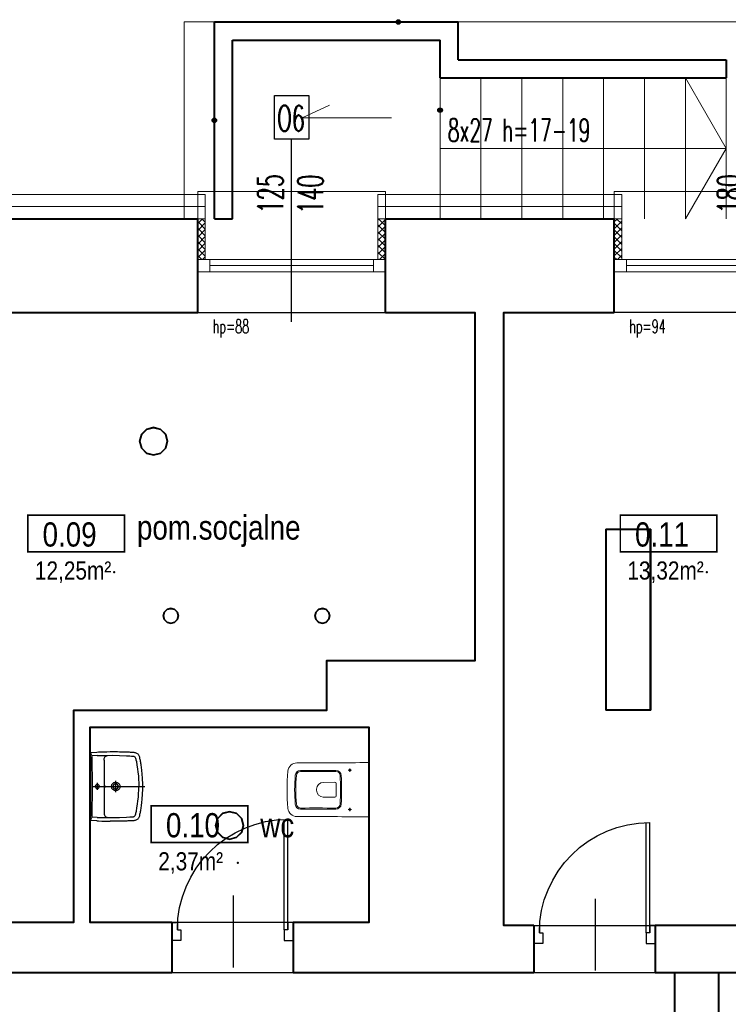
# Model space of a CAD drawing. Header units: millimetres. Extents: x -2616 to 3840, y -7331 to 10340.
# Tile 11 of 22: x 996 to 1464, y 4962 to 5613. Entities that reach past the tile are written whole.
import ezdxf

# ---------------------------------------------------------------- set-up
doc = ezdxf.new("R2010")
doc.units = ezdxf.units.MM
for name, color, linetype, lineweight in [('#Warnice UG$0$0A_KONSTR', 8, 'Continuous', 40), ('#Warnice UG$0$0A_OCIEPLENIE', 8, 'Continuous', 0), ('#Warnice UG$0$0A_OPISY POM', 8, 'Continuous', 9), ('#Warnice UG$0$0A_POMOCNICZE', 8, 'Continuous', 9), ('#Warnice UG$0$0A_STOLARKA', 8, 'Continuous', 9), ('#Warnice UG$0$A_PROJ_SANITARNE', 8, 'Continuous', 13)]:
    doc.layers.add(name, color=color, linetype=linetype, lineweight=lineweight)
for name, color, linetype in [('#Warnice UG$0$0A_OPISY OKIEN', 8, 'Continuous'), ('#Warnice UG$0$_a_drzwi', 8, 'Continuous'), ('#Warnice UG$0$A---MEBLE', 8, 'Continuous'), ('#Warnice UG$0$Opisy', 8, 'Continuous'), ('DLX_BLD1_LUM', 5, 'Continuous'), ('PODKŁAD', 8, 'Continuous')]:
    doc.layers.add(name, color=color, linetype=linetype)
doc.styles.add('#Warnice UG$0$1', font='simplex.shx', dxfattribs={"width": 0.6})
doc.styles.add('#Warnice UG$0$m1_romans', font='romans.shx', dxfattribs={"width": 0.8})
pattern_1 = [(45, (-100, -60), (-2.24506403, 2.24506403), []), (135, (-100, -60), (-2.24506403, -2.24506403), [])]

# ---------------------------------------------------------------- blocks, each defined once
blk = doc.blocks.new('#Warnice UG$0$A$C5E5C4D1E')
at = {"layer": '#Warnice UG$0$A_PROJ_SANITARNE'}
for p, q in [((-125, 119), (-125, 141)), ((-114, 130), (-136, 130)), ((-345, -3.7), (-345, 3.7)), ((-225.4, 50), (-300.8, 48.7)), ((-225.4, -50), (-300.8, -48.7)), ((-114, -130), (-136, -130)), ((-125, -119), (-125, -141))]:
    blk.add_line(p, q, dxfattribs=at)
blk.add_lwpolyline([(0, 180, -0.005206), (-474.7, 177.5, 0.3911), (-534.8, 122.5, 0.042325), (-534.8, -122.5, 0.3911), (-474.7, -177.5, -0.005206), (0, -180)], format="xyb", close=True, dxfattribs=at)
for centre in [(-125, 130), (-125, -130)]:
    blk.add_circle(centre, 6, dxfattribs=at)
for centre, radius, start, end in [((623.5, 0), 1113.5, 175.08482, 184.91518), ((-451, 92.7), 35, 89.73369, 175.64009), ((623.6, 0), 1106.6, 175.08171, 184.91829), ((-451, 92.7), 28, 89.73369, 175.64009), ((-344.7, 22964.3), 22843.8, 269.73369, 270.31819), ((-344.7, 22964.3), 22836.8, 269.73369, 270.31819), ((-217.7, 92.9), 35, 2.92507, 90.31819), ((-217.7, 92.9), 28, 2.92507, 90.31819), ((-1823.7, 0), 1636.7, 356.69771, 3.30229), ((-1823.6, 0), 1643.6, 356.69913, 3.30087), ((-300, 3.7), 45, 91, 180), ((-225.4, 40), 10, 1.11918, 90), ((-2272.9, 0), 2057.9, 358.88082, 1.11918), ((-300, -3.7), 45, 180, 269), ((-225.4, -40), 10, 270, 358.88082), ((-451, -92.7), 35, 184.35991, 270.26631), ((-451, -92.7), 28, 184.35991, 270.26631), ((-344.7, -22964.3), 22843.8, 89.68181, 90.26631), ((-344.7, -22964.3), 22836.8, 89.68181, 90.26631), ((-217.7, -92.9), 35, 269.68181, 357.07493), ((-217.7, -92.9), 28, 269.68181, 357.07493)]:
    blk.add_arc(centre, radius, start, end, dxfattribs=at)
blk = doc.blocks.new('#Warnice UG$0$G$CA5CA7502')
at = {"layer": '#Warnice UG$0$A---MEBLE'}
for points in [[(-29.48, 0.07), (-29.74, -5.65)], [(29.35, 0), (-29.35, 0)], [(29.57, -5.65), (29.31, 0.07)], [(-29.8, -7.27), (-29.9, -10.05), (-29.95, -11.94), (-30.03, -14.25)], [(-29.74, -5.65), (-29.8, -7.27)], [(-26.44, -1.48), (-28.83, -0.62)], [(-27.73, -0.35), (27.53, -0.35)], [(-26.7, -6.04), (-26.83, -9.4), (-26.89, -12.75), (-26.86, -13.43), (-26.94, -19.38), (-26.81, -25.31), (-26.52, -31.23), (-26.34, -34.19), (-26.26, -35.69), (-26.13, -37.15)], [(-26.7, -6.04), (-26.52, -1.69)], [(-25.94, -1.48), (-0.1, -1.56)], [(2.92, -6.2), (-3.09, -6.2)], [(-0.1, -1.56), (25.77, -1.48)], [(-0.1, -1.56), (-0.1, -47.01)], [(26.51, -6.04), (26.64, -9.4), (26.72, -12.75), (26.69, -13.43), (26.77, -19.38), (26.64, -25.31), (26.35, -31.23), (26.17, -34.19), (26.09, -35.69), (25.96, -37.15)], [(28.66, -0.62), (26.25, -1.48)], [(26.51, -6.04), (26.35, -1.69)], [(29.57, -5.65), (29.63, -7.27)], [(29.63, -7.27), (29.73, -10.05), (29.78, -11.94), (29.84, -13.77), (29.86, -15.03), (29.89, -17.1)], [(-30.03, -14.25), (-30.08, -17.1), (-30.08, -19.51), (-30.11, -21.61), (-30.08, -23.45), (-30.06, -25.1), (-30.03, -26.59), (-30.01, -27.95), (-29.95, -29.21), (-29.93, -30.37), (-29.87, -31.44), (-29.85, -32.46), (-29.8, -33.41), (-29.74, -34.3), (-29.69, -35.14), (-29.64, -35.95), (-29.59, -36.71), (-29.53, -37.44), (-29.46, -38.13), (-29.3, -38.78), (-29.11, -39.38), (-28.88, -39.96), (-28.56, -40.46), (-28.17, -40.88), (-27.78, -41.3), (-27.31, -41.64), (-26.78, -41.93), (-26.2, -42.16), (-25.58, -42.32), (-24.92, -42.45), (-24.21, -42.58), (-23.48, -42.74), (-22.72, -42.9), (-21.91, -43.03), (-21.07, -43.18), (-20.15, -43.34), (-19.21, -43.5), (-18.16, -43.66), (-17.06, -43.81), (-15.88, -43.97), (-14.59, -44.13), (-13.18, -44.28), (-11.63, -44.44), (-9.9, -44.57), (-7.96, -44.7), (-5.73, -44.84), (-3.16, -44.91), (-0.1, -44.94), (2.97, -44.91), (5.56, -44.84), (7.79, -44.7), (9.73, -44.57), (11.46, -44.44), (13.01, -44.28), (14.42, -44.13), (15.71, -43.97), (16.89, -43.81), (17.99, -43.66), (19.01, -43.5), (19.98, -43.34), (20.9, -43.18), (21.74, -43.03), (22.55, -42.9), (23.31, -42.74), (24.04, -42.58), (24.75, -42.45), (25.41, -42.32), (26.04, -42.16), (26.61, -41.93), (27.14, -41.64), (27.61, -41.3), (28, -40.88), (28.37, -40.46), (28.71, -39.96), (28.95, -39.38), (29.13, -38.78), (29.26, -38.13), (29.37, -37.44), (29.42, -36.71), (29.47, -35.95), (29.52, -35.14), (29.58, -34.3), (29.63, -33.41), (29.65, -32.46), (29.71, -31.44), (29.76, -30.37), (29.78, -29.21), (29.84, -27.95), (29.86, -26.59), (29.89, -25.1), (29.92, -23.45), (29.92, -19.51), (29.89, -17.1)], [(-22.8, -11.91), (-23.43, -11.96), (-24.06, -12.07), (-24.68, -12.25), (-25.26, -12.54), (-25.76, -12.93), (-26.18, -13.41), (-26.44, -13.98), (-26.52, -14.61)], [(-22.8, -11.91), (-11.45, -11.91), (-0.1, -11.97), (11.28, -11.91), (22.63, -11.91)], [(22.63, -11.91), (23.26, -11.96), (23.89, -12.07), (24.52, -12.25), (25.07, -12.54), (25.59, -12.93), (25.98, -13.41), (26.27, -13.98), (26.35, -14.61)], [(4.91, -21.95), (-5.08, -21.95)], [(-3.11, -19.93), (-3.4, -20.43), (-3.61, -21.01), (-3.71, -21.59), (-3.71, -22.16), (-3.64, -22.76), (-3.45, -23.32), (-3.19, -23.87)], [(-3.19, -23.87), (-3.01, -24.1)], [(-0.1, -18.31), (-0.67, -18.36), (-1.25, -18.49), (-1.8, -18.73), (-2.3, -19.07), (-2.74, -19.46), (-3.11, -19.93)], [(-3.01, -24.1), (-2.64, -24.55), (-2.22, -24.91), (-1.72, -25.2), (-1.2, -25.41), (-0.65, -25.54), (-0.1, -25.6)], [(2.94, -19.93), (2.58, -19.46), (2.13, -19.07), (1.63, -18.73), (1.08, -18.49), (0.51, -18.36), (-0.1, -18.31)], [(-0.1, -25.6), (0.48, -25.54), (1.03, -25.41), (1.55, -25.2), (2.05, -24.91), (2.47, -24.55), (2.84, -24.1)], [(2.84, -24.1), (3.02, -23.87)], [(3.02, -23.87), (3.28, -23.31), (3.47, -22.76), (3.55, -22.16), (3.55, -21.59), (3.44, -21.01), (3.23, -20.43), (2.94, -19.93)], [(-26.13, -37.16), (-26.05, -37.47), (-25.92, -37.76), (-25.52, -38.28), (-25, -38.7), (-24.45, -38.99)], [(-24.45, -38.99), (-23.71, -39.25), (-22.95, -39.41), (-21.46, -39.72), (-18.45, -40.27), (-15.41, -40.75), (-12.34, -41.14), (-9.3, -41.45), (-6.23, -41.69), (-3.16, -41.82), (-0.1, -41.87)], [(24.25, -38.99), (23.55, -39.25), (22.79, -39.41), (21.29, -39.72), (18.25, -40.27), (15.21, -40.75), (12.17, -41.14), (9.13, -41.45), (6.06, -41.69), (3, -41.82), (-0.1, -41.87)], [(25.96, -37.16), (25.85, -37.47), (25.72, -37.76), (25.33, -38.28), (24.83, -38.7), (24.25, -38.99)]]:
    blk.add_lwpolyline(points, dxfattribs=at)
blk.add_lwpolyline([(-1.2, -12.33), (-1.09, -12.28), (-0.86, -12.25), (-0.52, -12.23), (-0.1, -12.2), (0.32, -12.23), (0.66, -12.25), (0.9, -12.28), (1, -12.33), (0.9, -12.41), (0.66, -12.44), (0.32, -12.46), (-0.1, -12.49), (-0.52, -12.46), (-0.86, -12.44), (-1.09, -12.41)], close=True, dxfattribs=at)
for centre, radius in [((-0.08, -6.19), 1.8), ((-0.08, -21.94), 2.29)]:
    blk.add_circle(centre, radius, dxfattribs=at)
blk = doc.blocks.new('#Warnice UG$0$A$C372b6b25')
at = {"layer": '#Warnice UG$0$_a_drzwi'}
for p, q in [((3.33, -4.44), (3.33, 63.89)), ((5.56, -4.44), (5.56, 63.85)), ((37.04, 16.67), (37.04, -27.78)), ((0, 0), (3.33, 0)), ((3.33, 0), (3.33, -4.44)), ((3.33, -4.44), (5.56, -4.44)), ((5.56, -4.44), (5.56, -11.11)), ((69.44, -4.44), (69.44, -11.11)), ((71.67, -4.44), (69.44, -4.44)), ((71.67, 0), (71.67, -4.44)), ((75, 0), (71.67, 0)), ((5.56, -11.11), (0, -11.11)), ((69.44, -11.11), (75, -11.11))]:
    blk.add_line(p, q, dxfattribs=at)
for points in [[(0, 0), (0, -11.11)], [(75, 0), (75, -11.11)]]:
    blk.add_lwpolyline(points, dxfattribs=at)
blk.add_arc((3.33, -4.44), 68.33, 0, 90, dxfattribs=at)
blk = doc.blocks.new('#Warnice UG')
at = {"layer": '#Warnice UG$0$0A_OCIEPLENIE', "transparency": 33554687}
h = blk.add_hatch(dxfattribs=at)
h.set_pattern_fill('ANSI37', color=256)
h.set_pattern_definition(pattern_1)
h.paths.add_polyline_path([(12683.56, 11734.95), (12678.56, 11734.95), (12678.56, 11707.95), (12683.56, 11707.95)])
h.paths.add_polyline_path([(12797.56, 11707.95), (12802.56, 11707.95), (12802.56, 11734.95), (12797.56, 11734.95)])
h = blk.add_hatch(dxfattribs=at)
h.set_pattern_fill('ANSI37', color=256)
h.set_pattern_definition(pattern_1)
h.paths.add_polyline_path([(13134.56, 11734.95), (13129.56, 11734.95), (13129.56, 11707.95), (13134.56, 11707.95)])
h.paths.add_polyline_path([(12958.56, 11734.95), (12953.56, 11734.95), (12953.56, 11707.95), (12958.56, 11707.95)])
at = {"layer": '#Warnice UG$0$0A_OPISY OKIEN', "transparency": 33554687}
h = blk.add_hatch(color=256, dxfattribs=at)
h.dxf.hatch_style = 1
h.paths.add_polyline_path([(12809.49, 11864.95, -1), (12812.48, 11864.95, -1)])
h = blk.add_hatch(color=256, dxfattribs=at)
h.dxf.hatch_style = 1
h.paths.add_polyline_path([(12840.06, 11806.65, 1), (12837.07, 11806.65, 1)])
h = blk.add_hatch(color=256, dxfattribs=at)
h.dxf.hatch_style = 1
h.paths.add_polyline_path([(12691.06, 11799.95, 1), (12688.07, 11799.95, 1)])
at = {"layer": '#Warnice UG$0$0A_KONSTR'}
for points in [[(12689.56, 11734.95), (12689.56, 11864.95)], [(12689.56, 11864.95), (12850.56, 11864.95)], [(12850.56, 11839.95), (12850.56, 11864.95)], [(12701.56, 11734.95), (12701.56, 11852.95)], [(12701.56, 11852.95), (12838.56, 11852.95)], [(12838.56, 11827.95), (12838.56, 11852.95)], [(12850.56, 11839.95), (13027.56, 11839.95)], [(13027.56, 11839.95), (13027.56, 11827.95)], [(12838.56, 11827.95), (13027.56, 11827.95)], [(12397.56, 11479.95), (12397.56, 11734.95), (12678.56, 11734.95)], [(12678.56, 11672.95), (12678.56, 11734.95)], [(12689.56, 11734.95), (12701.56, 11734.95)], [(12802.56, 11672.95), (12802.56, 11734.95)], [(12802.56, 11734.95), (12953.56, 11734.95)], [(12953.56, 11672.95), (12953.56, 11734.95)], [(12953.56, 11672.95), (12953.56, 11734.95)], [(12457.56, 11672.95), (12678.56, 11672.95)], [(12802.56, 11672.95), (12861.56, 11672.95), (12861.56, 11442.95), (12763.56, 11442.95), (12763.56, 11409.95), (12596.56, 11409.95), (12596.56, 11269.95), (12537.56, 11269.95)], [(12900.56, 11267.95), (12880.56, 11267.95), (12880.56, 11672.95), (12953.56, 11672.95)], [(13134.56, 11672.95), (13209.56, 11672.95), (13209.56, 11267.95), (12980.56, 11267.95)], [(12661.56, 11269.95), (12607.56, 11269.95), (12607.56, 11398.95), (12791.56, 11398.95), (12791.56, 11269.95), (12741.56, 11269.95)], [(12661.56, 11269.95), (12661.56, 11236.95)], [(12741.56, 11269.95), (12741.56, 11236.95)], [(12900.56, 11267.95), (12900.56, 11236.95)], [(12980.56, 11267.95), (12980.56, 11236.95)], [(12537.56, 11236.95), (12661.56, 11236.95)], [(12741.56, 11236.95), (12900.56, 11236.95)], [(12980.56, 11236.95), (13233.56, 11236.95)]]:
    blk.add_lwpolyline(points, dxfattribs=at)
at = {"layer": '#Warnice UG$0$0A_KONSTR', "ltscale": 50}
for points in [[(12993.56, 11081.95), (12993.56, 11236.95)], [(13022.56, 11081.95), (13022.56, 11236.95)]]:
    blk.add_lwpolyline(points, dxfattribs=at)
at = {"layer": '#Warnice UG$0$0A_KONSTR'}
for p in [(12623.49, 11501.42), (13014.66, 11501.42), (12704.94, 11309.32)]:
    blk.add_point(p, dxfattribs=at)
at = {"layer": '#Warnice UG$0$0A_OCIEPLENIE'}
for points in [[(12397.56, 11479.95), (12397.56, 11474.95), (12381.56, 11474.95), (12381.56, 11750.95), (12683.56, 11750.95), (12683.56, 11734.95), (12678.56, 11734.95)], [(12802.56, 11734.95), (12797.56, 11734.95), (12797.56, 11750.95), (12958.56, 11750.95), (12958.56, 11734.95), (12953.56, 11734.95)], [(12683.56, 11734.95), (12683.56, 11707.95)], [(12797.56, 11734.95), (12797.56, 11707.95)], [(12958.56, 11734.95), (12958.56, 11707.95)]]:
    blk.add_lwpolyline(points, dxfattribs=at)
at = {"layer": '#Warnice UG$0$0A_OCIEPLENIE', "ltscale": 0.75}
for points in [[(12389.56, 11474.95), (12389.56, 11742.95), (12683.56, 11742.95)], [(12797.56, 11742.95), (12958.56, 11742.95)]]:
    blk.add_lwpolyline(points, dxfattribs=at)
at = {"layer": '#Warnice UG$0$0A_OPISY OKIEN'}
for centre in [(12810.99, 11864.95), (12838.56, 11806.65), (12689.56, 11799.95)]:
    blk.add_circle(centre, 1.5, dxfattribs=at)
at = {"layer": '#Warnice UG$0$0A_OPISY POM', "const_width": 1}
for points in [[(12566.4, 11539.16), (12630.15, 11539.16), (12630.15, 11514.93), (12566.4, 11514.93)], [(12957.57, 11539.16), (13021.32, 11539.16), (13021.32, 11514.93), (12957.57, 11514.93)], [(12647.85, 11347.06), (12711.6, 11347.06), (12711.6, 11322.83), (12647.85, 11322.83)]]:
    blk.add_lwpolyline(points, close=True, dxfattribs=at)
at = {"layer": '#Warnice UG$0$0A_POMOCNICZE'}
for points in [[(12669.56, 11734.95), (12669.56, 11864.95), (13182.56, 11864.95), (13182.56, 11734.95)], [(12806.43, 11801.54), (12747.56, 11801.54), (12765.54, 11810.03)]]:
    blk.add_lwpolyline(points, dxfattribs=at)
at = {"layer": '#Warnice UG$0$0A_POMOCNICZE', "ltscale": 3}
for points in [[(12838.56, 11827.95), (12838.56, 11734.95)], [(12838.56, 11781.45), (13027.56, 11781.45), (13000.56, 11827.95)], [(12865.56, 11827.95), (12865.56, 11734.95)], [(12892.56, 11827.95), (12892.56, 11734.95)], [(12919.56, 11827.95), (12919.56, 11734.95)], [(12946.56, 11827.95), (12946.56, 11734.95)], [(12973.56, 11827.95), (12973.56, 11734.95)], [(13000.56, 11827.95), (13000.56, 11734.95)], [(13027.56, 11827.95), (13027.56, 11734.95)], [(13027.56, 11781.45), (13000.56, 11734.95)]]:
    blk.add_lwpolyline(points, dxfattribs=at)
at = {"layer": '#Warnice UG$0$0A_STOLARKA'}
for p, q in [((12678.56, 11707.95), (12802.56, 11707.95)), ((12686.56, 11703.95), (12794.56, 11703.95)), ((12953.56, 11707.95), (13134.56, 11707.95)), ((12961.56, 11703.95), (13126.56, 11703.95)), ((12678.56, 11699.95), (12802.56, 11699.95)), ((12953.56, 11699.95), (13134.56, 11699.95))]:
    blk.add_line(p, q, dxfattribs=at)
for points in [[(12802.56, 11752.95), (12678.56, 11752.95), (12678.56, 11672.95), (12802.56, 11672.95)], [(13134.56, 11752.95), (12953.56, 11752.95), (12953.56, 11672.95), (13134.56, 11672.95)], [(12686.56, 11699.95), (12686.56, 11707.95), (12678.56, 11707.95), (12678.56, 11699.95)], [(12802.56, 11699.95), (12802.56, 11707.95), (12794.56, 11707.95), (12794.56, 11699.95)], [(12961.56, 11699.95), (12961.56, 11707.95), (12953.56, 11707.95), (12953.56, 11699.95)]]:
    blk.add_lwpolyline(points, close=True, dxfattribs=at)
at = {"layer": '#Warnice UG$0$Opisy'}
blk.add_line((12740.56, 11666.82), (12740.56, 11787.57), dxfattribs=at)
blk.add_lwpolyline([(12729.27, 11787.57), (12729.27, 11816.47), (12751.85, 11816.47), (12751.85, 11787.57)], close=True, dxfattribs=at)
at = {"layer": 'Defpoints'}
for points in [[(12457.56, 11672.95), (12861.56, 11672.95), (12861.56, 11442.95), (12763.56, 11442.95), (12763.56, 11409.95), (12596.56, 11409.95), (12596.56, 11269.95), (12457.56, 11269.95)], [(12880.56, 11267.95), (13209.56, 11267.95), (13209.56, 11672.95), (12880.56, 11672.95)], [(12607.56, 11398.95), (12791.56, 11398.95), (12791.56, 11269.95), (12607.56, 11269.95)], [(12457.56, 11236.95), (14314.56, 11236.95), (14314.56, 11081.95), (12457.56, 11081.95)]]:
    blk.add_lwpolyline(points, close=True, dxfattribs=at)
at = {"layer": '#Warnice UG$0$_a_drzwi', "xscale": -1.066666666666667, "yscale": 1.066666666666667, "zscale": 1.066666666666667, "rotation": 359.9999996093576}
for p in [(12741.56, 11269.95), (12980.56, 11267.95)]:
    blk.add_blockref('#Warnice UG$0$A$C372b6b25', p, dxfattribs=at)
at = {"layer": '#Warnice UG$0$A---MEBLE'}
for name, p, xscale, yscale, zscale, rotation in [('#Warnice UG$0$G$CA5CA7502', (12607.56, 11359.8), -0.7670382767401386, 0.7670382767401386, 0.7670382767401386, 89.999999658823), ('#Warnice UG$0$A$C5E5C4D1E', (12791.56, 11357.7), -0.1, 0.1, 0.1, 180)]:
    blk.add_blockref(name, p, dxfattribs=dict(at, xscale=xscale, yscale=yscale, zscale=zscale, rotation=rotation))
at = {"layer": '#Warnice UG$0$0A_OPISY POM', "attachment_point": 9, "line_spacing_factor": 0.8, "style": '#Warnice UG$0$m1_romans'}
for s, insert, char_height, width in [('{\\fArial Narrow|b0|i0|c238|p34;\\W1;0.09}', (12611.8, 11518.13), 16, 375.2999), ('\\pxql;{\\fArial Narrow|b0|i0|c238|p34;\\W1;pom.socjalne}', (13013.73, 11518.13), 16, 375.2999), ('{\\fArial Narrow|b0|i0|c238|p34;\\W1;0.11}', (13002.97, 11518.13), 16, 375.2999), ('\\pxql;{\\fArial Narrow|b0|i0|c238|p34;\\W1;12,25m²}', (12667.92, 11494.31), 12, 96.8644), ('\\pxql;{\\fArial Narrow|b0|i0|c238|p34;\\W1;13,32m²}', (13059.09, 11494.31), 12, 96.8644), ('{\\fArial Narrow|b0|i0|c238|p34;\\W1;0.10}', (12693.25, 11326.03), 16, 375.2999), ('\\pxql;{\\fArial Narrow|b0|i0|c238|p34;\\W1;wc}', (13095.18, 11326.03), 16, 375.2999), ('\\pxql;{\\fArial Narrow|b0|i0|c238|p34;\\W1;2,37m²}', (12749.37, 11302.21), 12, 96.8644)]:
    blk.add_mtext(s, dxfattribs=dict(at, insert=insert, char_height=char_height, width=width))
at = {"layer": '#Warnice UG$0$Opisy', "width": 158.6274, "attachment_point": 5, "style": '#Warnice UG$0$1'}
for s, insert, char_height in [('O6', (12740.21, 11801.3), 16.8), ('8x27 h=17-19', (12890.69, 11793.48), 15)]:
    blk.add_mtext(s, dxfattribs=dict(at, insert=insert, char_height=char_height))
at = {"layer": '#Warnice UG$0$Opisy', "char_height": 16.8, "width": 158.6274, "attachment_point": 5, "rotation": 90, "style": '#Warnice UG$0$1'}
for s, insert in [('125', (12726.58, 11751.45)), ('140', (12753, 11751.17)), ('180', (13030.08, 11751.45))]:
    blk.add_mtext(s, dxfattribs=dict(at, insert=insert))
at = {"layer": '#Warnice UG$0$Opisy', "char_height": 9, "width": 158.6274, "attachment_point": 5, "line_spacing_factor": 0.7, "style": '#Warnice UG$0$1'}
for s, insert in [('\\pxqr;hp=88', (12633.19, 11662.38)), ('\\pxqr;hp=94', (12908.19, 11662.38))]:
    blk.add_mtext(s, dxfattribs=dict(at, insert=insert))

msp = doc.modelspace()

# ---------------------------------------------------------------- linework, layer by layer
at = {"layer": 'DLX_BLD1_LUM'}
for points in [[(1080.12, 5342.08, 0), (1076.74, 5338.69, 0)], [(1076.74, 5338.69, 0), (1080.12, 5342.08, 0)], [(1076.74, 5338.69, 0), (1080.12, 5342.08, 0)], [(1080.12, 5342.08, 0), (1076.74, 5338.69, 0)], [(1080.25, 5341.86, 0), (1076.95, 5338.57, 0)], [(1076.95, 5338.57, 0), (1080.25, 5341.86, 0)], [(1084.75, 5343.32, 0), (1080.12, 5342.08, 0)], [(1080.12, 5342.08, 0), (1084.75, 5343.32, 0)], [(1080.12, 5342.08, 0), (1084.75, 5343.32, 0)], [(1084.75, 5343.32, 0), (1080.12, 5342.08, 0)], [(1080.12, 5342.08, 0), (1080.12, 5342.08, 0)], [(1080.12, 5342.08, 0), (1080.12, 5342.08, 0)], [(1084.75, 5343.07, 0), (1080.25, 5341.86, 0)], [(1080.25, 5341.86, 0), (1084.75, 5343.07, 0)], [(1089.37, 5342.08, 0), (1084.75, 5343.32, 0)], [(1084.75, 5343.32, 0), (1084.75, 5343.32, 0)], [(1084.75, 5343.32, 0), (1089.37, 5342.08, 0)], [(1084.75, 5343.32, 0), (1084.75, 5343.32, 0)], [(1084.75, 5343.32, 0), (1089.37, 5342.08, 0)], [(1089.37, 5342.08, 0), (1084.75, 5343.32, 0)], [(1089.25, 5341.86, 0), (1084.75, 5343.07, 0)], [(1084.75, 5343.07, 0), (1089.25, 5341.86, 0)], [(1092.54, 5338.57, 0), (1089.25, 5341.86, 0)], [(1089.25, 5341.86, 0), (1092.54, 5338.57, 0)], [(1092.76, 5338.69, 0), (1089.37, 5342.08, 0)], [(1089.37, 5342.08, 0), (1089.37, 5342.08, 0)], [(1089.37, 5342.08, 0), (1092.76, 5338.69, 0)], [(1089.37, 5342.08, 0), (1089.37, 5342.08, 0)], [(1089.37, 5342.08, 0), (1092.76, 5338.69, 0)], [(1092.76, 5338.69, 0), (1089.37, 5342.08, 0)], [(1076.74, 5338.69, 0), (1075.5, 5334.07, 0)], [(1075.5, 5334.07, 0), (1076.74, 5338.69, 0)], [(1075.5, 5334.07, 0), (1076.74, 5338.69, 0)], [(1076.74, 5338.69, 0), (1075.5, 5334.07, 0)], [(1076.95, 5338.57, 0), (1075.75, 5334.07, 0)], [(1075.75, 5334.07, 0), (1076.95, 5338.57, 0)], [(1076.74, 5338.69, 0), (1076.74, 5338.69, 0)], [(1076.74, 5338.69, 0), (1076.74, 5338.69, 0)], [(1093.75, 5334.07, 0), (1092.54, 5338.57, 0)], [(1092.54, 5338.57, 0), (1093.75, 5334.07, 0)], [(1094, 5334.07, 0), (1092.76, 5338.69, 0)], [(1092.76, 5338.69, 0), (1092.76, 5338.69, 0)], [(1092.76, 5338.69, 0), (1094, 5334.07, 0)], [(1092.76, 5338.69, 0), (1092.76, 5338.69, 0)], [(1092.76, 5338.69, 0), (1094, 5334.07, 0)], [(1094, 5334.07, 0), (1092.76, 5338.69, 0)], [(1075.5, 5334.07, 0), (1075.5, 5334.07, 0)], [(1075.5, 5334.07, 0), (1076.74, 5329.44, 0)], [(1076.74, 5329.44, 0), (1075.5, 5334.07, 0)], [(1075.5, 5334.07, 0), (1075.5, 5334.07, 0)], [(1076.74, 5329.44, 0), (1075.5, 5334.07, 0)], [(1075.5, 5334.07, 0), (1076.74, 5329.44, 0)], [(1075.75, 5334.07, 0), (1076.95, 5329.57, 0)], [(1076.95, 5329.57, 0), (1075.75, 5334.07, 0)], [(1076.74, 5329.44, 0), (1076.74, 5329.44, 0)], [(1076.74, 5329.44, 0), (1080.12, 5326.06, 0)], [(1080.12, 5326.06, 0), (1076.74, 5329.44, 0)], [(1076.74, 5329.44, 0), (1076.74, 5329.44, 0)], [(1080.12, 5326.06, 0), (1076.74, 5329.44, 0)], [(1076.74, 5329.44, 0), (1080.12, 5326.06, 0)], [(1076.95, 5329.57, 0), (1080.25, 5326.27, 0)], [(1080.25, 5326.27, 0), (1076.95, 5329.57, 0)], [(1089.25, 5326.27, 0), (1092.54, 5329.57, 0)], [(1092.54, 5329.57, 0), (1089.25, 5326.27, 0)], [(1089.37, 5326.06, 0), (1092.76, 5329.44, 0)], [(1092.76, 5329.44, 0), (1089.37, 5326.06, 0)], [(1092.76, 5329.44, 0), (1089.37, 5326.06, 0)], [(1089.37, 5326.06, 0), (1092.76, 5329.44, 0)], [(1092.54, 5329.57, 0), (1093.75, 5334.07, 0)], [(1093.75, 5334.07, 0), (1092.54, 5329.57, 0)], [(1092.76, 5329.44, 0), (1094, 5334.07, 0)], [(1094, 5334.07, 0), (1092.76, 5329.44, 0)], [(1094, 5334.07, 0), (1092.76, 5329.44, 0)], [(1092.76, 5329.44, 0), (1094, 5334.07, 0)], [(1092.76, 5329.44, 0), (1092.76, 5329.44, 0)], [(1092.76, 5329.44, 0), (1092.76, 5329.44, 0)], [(1094, 5334.07, 0), (1094, 5334.07, 0)], [(1094, 5334.07, 0), (1094, 5334.07, 0)], [(1080.12, 5326.06, 0), (1080.12, 5326.06, 0)], [(1080.12, 5326.06, 0), (1084.75, 5324.82, 0)], [(1084.75, 5324.82, 0), (1080.12, 5326.06, 0)], [(1080.12, 5326.06, 0), (1080.12, 5326.06, 0)], [(1084.75, 5324.82, 0), (1080.12, 5326.06, 0)], [(1080.12, 5326.06, 0), (1084.75, 5324.82, 0)], [(1080.25, 5326.27, 0), (1084.75, 5325.07, 0)], [(1084.75, 5325.07, 0), (1080.25, 5326.27, 0)], [(1084.75, 5325.07, 0), (1089.25, 5326.27, 0)], [(1089.25, 5326.27, 0), (1084.75, 5325.07, 0)], [(1084.75, 5324.82, 0), (1089.37, 5326.06, 0)], [(1089.37, 5326.06, 0), (1084.75, 5324.82, 0)], [(1089.37, 5326.06, 0), (1084.75, 5324.82, 0)], [(1084.75, 5324.82, 0), (1089.37, 5326.06, 0)], [(1084.75, 5324.82, 0), (1084.75, 5324.82, 0)], [(1084.75, 5324.82, 0), (1084.75, 5324.82, 0)], [(1089.37, 5326.06, 0), (1089.37, 5326.06, 0)], [(1089.37, 5326.06, 0), (1089.37, 5326.06, 0)], [(1383.35, 5156.47, 0), (1383.35, 5276.07, 0)], [(1383.35, 5276.07, 0), (1383.35, 5276.07, 0)], [(1383.35, 5276.07, 0), (1383.35, 5156.47, 0)], [(1383.35, 5276.07, 0), (1412.95, 5276.07, 0)], [(1412.95, 5276.07, 0), (1383.35, 5276.07, 0)], [(1383.35, 5276.07, 0), (1383.35, 5276.07, 0)], [(1383.35, 5276.07, 0), (1383.35, 5156.47, 0)], [(1412.95, 5276.07, 0), (1383.35, 5276.07, 0)], [(1383.35, 5156.47, 0), (1383.35, 5276.07, 0)], [(1383.35, 5276.07, 0), (1412.95, 5276.07, 0)], [(1383.6, 5275.82, 0), (1383.6, 5156.72, 0)], [(1412.7, 5275.82, 0), (1383.6, 5275.82, 0)], [(1383.6, 5156.72, 0), (1383.6, 5275.82, 0)], [(1383.6, 5275.82, 0), (1412.7, 5275.82, 0)], [(1412.7, 5156.72, 0), (1412.7, 5275.82, 0)], [(1412.7, 5275.82, 0), (1412.7, 5156.72, 0)], [(1412.95, 5276.07, 0), (1412.95, 5156.47, 0)], [(1412.95, 5156.47, 0), (1412.95, 5276.07, 0)], [(1412.95, 5276.07, 0), (1412.95, 5276.07, 0)], [(1412.95, 5276.07, 0), (1412.95, 5276.07, 0)], [(1412.95, 5156.47, 0), (1412.95, 5276.07, 0)], [(1412.95, 5276.07, 0), (1412.95, 5156.47, 0)], [(1096.12, 5223.73, 0), (1093.62, 5223.06, 0)], [(1093.62, 5223.06, 0), (1096.12, 5223.73, 0)], [(1093.62, 5223.06, 0), (1096.12, 5223.73, 0)], [(1096.12, 5223.73, 0), (1093.62, 5223.06, 0)], [(1098.62, 5223.06, 0), (1096.12, 5223.73, 0)], [(1096.12, 5223.73, 0), (1096.12, 5223.73, 0)], [(1096.12, 5223.73, 0), (1098.62, 5223.06, 0)], [(1096.12, 5223.73, 0), (1096.12, 5223.73, 0)], [(1096.12, 5223.73, 0), (1098.62, 5223.06, 0)], [(1098.62, 5223.06, 0), (1096.12, 5223.73, 0)], [(1196.2, 5223.73, 0), (1193.7, 5223.06, 0)], [(1193.7, 5223.06, 0), (1196.2, 5223.73, 0)], [(1193.7, 5223.06, 0), (1196.2, 5223.73, 0)], [(1196.2, 5223.73, 0), (1193.7, 5223.06, 0)], [(1198.7, 5223.06, 0), (1196.2, 5223.73, 0)], [(1196.2, 5223.73, 0), (1196.2, 5223.73, 0)], [(1196.2, 5223.73, 0), (1198.7, 5223.06, 0)], [(1196.2, 5223.73, 0), (1196.2, 5223.73, 0)], [(1196.2, 5223.73, 0), (1198.7, 5223.06, 0)], [(1198.7, 5223.06, 0), (1196.2, 5223.73, 0)], [(1091.79, 5221.23, 0), (1091.12, 5218.73, 0)], [(1091.12, 5218.73, 0), (1091.79, 5221.23, 0)], [(1091.12, 5218.73, 0), (1091.79, 5221.23, 0)], [(1091.79, 5221.23, 0), (1091.12, 5218.73, 0)], [(1091.12, 5218.73, 0), (1091.12, 5218.73, 0)], [(1091.12, 5218.73, 0), (1091.79, 5216.23, 0)], [(1091.79, 5216.23, 0), (1091.12, 5218.73, 0)], [(1091.12, 5218.73, 0), (1091.12, 5218.73, 0)], [(1091.79, 5216.23, 0), (1091.12, 5218.73, 0)], [(1091.12, 5218.73, 0), (1091.79, 5216.23, 0)], [(1092.01, 5221.1, 0), (1091.37, 5218.73, 0)], [(1091.37, 5218.73, 0), (1092.01, 5221.1, 0)], [(1091.37, 5218.73, 0), (1092.01, 5216.35, 0)], [(1092.01, 5216.35, 0), (1091.37, 5218.73, 0)], [(1093.62, 5223.06, 0), (1091.79, 5221.23, 0)], [(1091.79, 5221.23, 0), (1093.62, 5223.06, 0)], [(1091.79, 5221.23, 0), (1093.62, 5223.06, 0)], [(1093.62, 5223.06, 0), (1091.79, 5221.23, 0)], [(1091.79, 5221.23, 0), (1091.79, 5221.23, 0)], [(1091.79, 5221.23, 0), (1091.79, 5221.23, 0)], [(1093.75, 5222.84, 0), (1092.01, 5221.1, 0)], [(1092.01, 5221.1, 0), (1093.75, 5222.84, 0)], [(1093.62, 5223.06, 0), (1093.62, 5223.06, 0)], [(1093.62, 5223.06, 0), (1093.62, 5223.06, 0)], [(1096.12, 5223.48, 0), (1093.75, 5222.84, 0)], [(1093.75, 5222.84, 0), (1096.12, 5223.48, 0)], [(1098.5, 5222.84, 0), (1096.12, 5223.48, 0)], [(1096.12, 5223.48, 0), (1098.5, 5222.84, 0)], [(1100.23, 5221.1, 0), (1098.5, 5222.84, 0)], [(1098.5, 5222.84, 0), (1100.23, 5221.1, 0)], [(1100.45, 5221.23, 0), (1098.62, 5223.06, 0)], [(1098.62, 5223.06, 0), (1098.62, 5223.06, 0)], [(1098.62, 5223.06, 0), (1100.45, 5221.23, 0)], [(1098.62, 5223.06, 0), (1098.62, 5223.06, 0)], [(1098.62, 5223.06, 0), (1100.45, 5221.23, 0)], [(1100.45, 5221.23, 0), (1098.62, 5223.06, 0)], [(1100.87, 5218.73, 0), (1100.23, 5221.1, 0)], [(1100.23, 5221.1, 0), (1100.87, 5218.73, 0)], [(1100.23, 5216.35, 0), (1100.87, 5218.73, 0)], [(1100.87, 5218.73, 0), (1100.23, 5216.35, 0)], [(1101.12, 5218.73, 0), (1100.45, 5221.23, 0)], [(1100.45, 5221.23, 0), (1100.45, 5221.23, 0)], [(1100.45, 5221.23, 0), (1101.12, 5218.73, 0)], [(1100.45, 5221.23, 0), (1100.45, 5221.23, 0)], [(1100.45, 5221.23, 0), (1101.12, 5218.73, 0)], [(1101.12, 5218.73, 0), (1100.45, 5221.23, 0)], [(1100.45, 5216.23, 0), (1101.12, 5218.73, 0)], [(1101.12, 5218.73, 0), (1100.45, 5216.23, 0)], [(1101.12, 5218.73, 0), (1100.45, 5216.23, 0)], [(1100.45, 5216.23, 0), (1101.12, 5218.73, 0)], [(1101.12, 5218.73, 0), (1101.12, 5218.73, 0)], [(1101.12, 5218.73, 0), (1101.12, 5218.73, 0)], [(1191.87, 5221.23, 0), (1191.2, 5218.73, 0)], [(1191.2, 5218.73, 0), (1191.87, 5221.23, 0)], [(1191.2, 5218.73, 0), (1191.87, 5221.23, 0)], [(1191.87, 5221.23, 0), (1191.2, 5218.73, 0)], [(1191.2, 5218.73, 0), (1191.2, 5218.73, 0)], [(1191.2, 5218.73, 0), (1191.87, 5216.23, 0)], [(1191.87, 5216.23, 0), (1191.2, 5218.73, 0)], [(1191.2, 5218.73, 0), (1191.2, 5218.73, 0)], [(1191.87, 5216.23, 0), (1191.2, 5218.73, 0)], [(1191.2, 5218.73, 0), (1191.87, 5216.23, 0)], [(1192.08, 5221.1, 0), (1191.45, 5218.73, 0)], [(1191.45, 5218.73, 0), (1192.08, 5221.1, 0)], [(1191.45, 5218.73, 0), (1192.08, 5216.35, 0)], [(1192.08, 5216.35, 0), (1191.45, 5218.73, 0)], [(1193.7, 5223.06, 0), (1191.87, 5221.23, 0)], [(1191.87, 5221.23, 0), (1193.7, 5223.06, 0)], [(1191.87, 5221.23, 0), (1193.7, 5223.06, 0)], [(1193.7, 5223.06, 0), (1191.87, 5221.23, 0)], [(1191.87, 5221.23, 0), (1191.87, 5221.23, 0)], [(1191.87, 5221.23, 0), (1191.87, 5221.23, 0)], [(1193.82, 5222.84, 0), (1192.08, 5221.1, 0)], [(1192.08, 5221.1, 0), (1193.82, 5222.84, 0)], [(1193.7, 5223.06, 0), (1193.7, 5223.06, 0)], [(1193.7, 5223.06, 0), (1193.7, 5223.06, 0)], [(1196.2, 5223.48, 0), (1193.82, 5222.84, 0)], [(1193.82, 5222.84, 0), (1196.2, 5223.48, 0)], [(1198.57, 5222.84, 0), (1196.2, 5223.48, 0)], [(1196.2, 5223.48, 0), (1198.57, 5222.84, 0)], [(1200.31, 5221.1, 0), (1198.57, 5222.84, 0)], [(1198.57, 5222.84, 0), (1200.31, 5221.1, 0)], [(1200.53, 5221.23, 0), (1198.7, 5223.06, 0)], [(1198.7, 5223.06, 0), (1198.7, 5223.06, 0)], [(1198.7, 5223.06, 0), (1200.53, 5221.23, 0)], [(1198.7, 5223.06, 0), (1198.7, 5223.06, 0)], [(1198.7, 5223.06, 0), (1200.53, 5221.23, 0)], [(1200.53, 5221.23, 0), (1198.7, 5223.06, 0)], [(1200.95, 5218.73, 0), (1200.31, 5221.1, 0)], [(1200.31, 5221.1, 0), (1200.95, 5218.73, 0)], [(1200.31, 5216.35, 0), (1200.95, 5218.73, 0)], [(1200.95, 5218.73, 0), (1200.31, 5216.35, 0)], [(1201.2, 5218.73, 0), (1200.53, 5221.23, 0)], [(1200.53, 5221.23, 0), (1200.53, 5221.23, 0)], [(1200.53, 5221.23, 0), (1201.2, 5218.73, 0)], [(1200.53, 5221.23, 0), (1200.53, 5221.23, 0)], [(1200.53, 5221.23, 0), (1201.2, 5218.73, 0)], [(1201.2, 5218.73, 0), (1200.53, 5221.23, 0)], [(1200.53, 5216.23, 0), (1201.2, 5218.73, 0)], [(1201.2, 5218.73, 0), (1200.53, 5216.23, 0)], [(1201.2, 5218.73, 0), (1200.53, 5216.23, 0)], [(1200.53, 5216.23, 0), (1201.2, 5218.73, 0)], [(1201.2, 5218.73, 0), (1201.2, 5218.73, 0)], [(1201.2, 5218.73, 0), (1201.2, 5218.73, 0)], [(1091.79, 5216.23, 0), (1091.79, 5216.23, 0)], [(1091.79, 5216.23, 0), (1093.62, 5214.4, 0)], [(1093.62, 5214.4, 0), (1091.79, 5216.23, 0)], [(1091.79, 5216.23, 0), (1091.79, 5216.23, 0)], [(1093.62, 5214.4, 0), (1091.79, 5216.23, 0)], [(1091.79, 5216.23, 0), (1093.62, 5214.4, 0)], [(1092.01, 5216.35, 0), (1093.75, 5214.61, 0)], [(1093.75, 5214.61, 0), (1092.01, 5216.35, 0)], [(1093.62, 5214.4, 0), (1093.62, 5214.4, 0)], [(1093.62, 5214.4, 0), (1096.12, 5213.73, 0)], [(1096.12, 5213.73, 0), (1093.62, 5214.4, 0)], [(1093.62, 5214.4, 0), (1093.62, 5214.4, 0)], [(1096.12, 5213.73, 0), (1093.62, 5214.4, 0)], [(1093.62, 5214.4, 0), (1096.12, 5213.73, 0)], [(1093.75, 5214.61, 0), (1096.12, 5213.98, 0)], [(1096.12, 5213.98, 0), (1093.75, 5214.61, 0)], [(1096.12, 5213.98, 0), (1098.5, 5214.61, 0)], [(1098.5, 5214.61, 0), (1096.12, 5213.98, 0)], [(1096.12, 5213.73, 0), (1098.62, 5214.4, 0)], [(1098.62, 5214.4, 0), (1096.12, 5213.73, 0)], [(1098.62, 5214.4, 0), (1096.12, 5213.73, 0)], [(1096.12, 5213.73, 0), (1098.62, 5214.4, 0)], [(1096.12, 5213.73, 0), (1096.12, 5213.73, 0)], [(1096.12, 5213.73, 0), (1096.12, 5213.73, 0)], [(1098.5, 5214.61, 0), (1100.23, 5216.35, 0)], [(1100.23, 5216.35, 0), (1098.5, 5214.61, 0)], [(1098.62, 5214.4, 0), (1100.45, 5216.23, 0)], [(1100.45, 5216.23, 0), (1098.62, 5214.4, 0)], [(1100.45, 5216.23, 0), (1098.62, 5214.4, 0)], [(1098.62, 5214.4, 0), (1100.45, 5216.23, 0)], [(1098.62, 5214.4, 0), (1098.62, 5214.4, 0)], [(1098.62, 5214.4, 0), (1098.62, 5214.4, 0)], [(1100.45, 5216.23, 0), (1100.45, 5216.23, 0)], [(1100.45, 5216.23, 0), (1100.45, 5216.23, 0)], [(1191.87, 5216.23, 0), (1191.87, 5216.23, 0)], [(1191.87, 5216.23, 0), (1193.7, 5214.4, 0)], [(1193.7, 5214.4, 0), (1191.87, 5216.23, 0)], [(1191.87, 5216.23, 0), (1191.87, 5216.23, 0)], [(1193.7, 5214.4, 0), (1191.87, 5216.23, 0)], [(1191.87, 5216.23, 0), (1193.7, 5214.4, 0)], [(1192.08, 5216.35, 0), (1193.82, 5214.61, 0)], [(1193.82, 5214.61, 0), (1192.08, 5216.35, 0)], [(1193.7, 5214.4, 0), (1193.7, 5214.4, 0)], [(1193.7, 5214.4, 0), (1196.2, 5213.73, 0)], [(1196.2, 5213.73, 0), (1193.7, 5214.4, 0)], [(1193.7, 5214.4, 0), (1193.7, 5214.4, 0)], [(1196.2, 5213.73, 0), (1193.7, 5214.4, 0)], [(1193.7, 5214.4, 0), (1196.2, 5213.73, 0)], [(1193.82, 5214.61, 0), (1196.2, 5213.98, 0)], [(1196.2, 5213.98, 0), (1193.82, 5214.61, 0)], [(1196.2, 5213.98, 0), (1198.57, 5214.61, 0)], [(1198.57, 5214.61, 0), (1196.2, 5213.98, 0)], [(1196.2, 5213.73, 0), (1198.7, 5214.4, 0)], [(1198.7, 5214.4, 0), (1196.2, 5213.73, 0)], [(1198.7, 5214.4, 0), (1196.2, 5213.73, 0)], [(1196.2, 5213.73, 0), (1198.7, 5214.4, 0)], [(1196.2, 5213.73, 0), (1196.2, 5213.73, 0)], [(1196.2, 5213.73, 0), (1196.2, 5213.73, 0)], [(1198.57, 5214.61, 0), (1200.31, 5216.35, 0)], [(1200.31, 5216.35, 0), (1198.57, 5214.61, 0)], [(1198.7, 5214.4, 0), (1200.53, 5216.23, 0)], [(1200.53, 5216.23, 0), (1198.7, 5214.4, 0)], [(1200.53, 5216.23, 0), (1198.7, 5214.4, 0)], [(1198.7, 5214.4, 0), (1200.53, 5216.23, 0)], [(1198.7, 5214.4, 0), (1198.7, 5214.4, 0)], [(1198.7, 5214.4, 0), (1198.7, 5214.4, 0)], [(1200.53, 5216.23, 0), (1200.53, 5216.23, 0)], [(1200.53, 5216.23, 0), (1200.53, 5216.23, 0)], [(1412.95, 5156.47, 0), (1383.35, 5156.47, 0)], [(1383.35, 5156.47, 0), (1383.35, 5156.47, 0)], [(1383.35, 5156.47, 0), (1412.95, 5156.47, 0)], [(1383.35, 5156.47, 0), (1383.35, 5156.47, 0)], [(1383.35, 5156.47, 0), (1412.95, 5156.47, 0)], [(1412.95, 5156.47, 0), (1383.35, 5156.47, 0)], [(1383.6, 5156.72, 0), (1412.7, 5156.72, 0)], [(1412.7, 5156.72, 0), (1383.6, 5156.72, 0)], [(1412.95, 5156.47, 0), (1412.95, 5156.47, 0)], [(1412.95, 5156.47, 0), (1412.95, 5156.47, 0)], [(1130.27, 5088.28, 0), (1126.89, 5084.89, 0)], [(1126.89, 5084.89, 0), (1130.27, 5088.28, 0)], [(1126.89, 5084.89, 0), (1130.27, 5088.28, 0)], [(1130.27, 5088.28, 0), (1126.89, 5084.89, 0)], [(1130.4, 5088.06, 0), (1127.1, 5084.77, 0)], [(1127.1, 5084.77, 0), (1130.4, 5088.06, 0)], [(1134.9, 5089.52, 0), (1130.27, 5088.28, 0)], [(1130.27, 5088.28, 0), (1134.9, 5089.52, 0)], [(1130.27, 5088.28, 0), (1134.9, 5089.52, 0)], [(1134.9, 5089.52, 0), (1130.27, 5088.28, 0)], [(1130.27, 5088.28, 0), (1130.27, 5088.28, 0)], [(1130.27, 5088.28, 0), (1130.27, 5088.28, 0)], [(1134.9, 5089.27, 0), (1130.4, 5088.06, 0)], [(1130.4, 5088.06, 0), (1134.9, 5089.27, 0)], [(1139.52, 5088.28, 0), (1134.9, 5089.52, 0)], [(1134.9, 5089.52, 0), (1134.9, 5089.52, 0)], [(1134.9, 5089.52, 0), (1139.52, 5088.28, 0)], [(1134.9, 5089.52, 0), (1134.9, 5089.52, 0)], [(1134.9, 5089.52, 0), (1139.52, 5088.28, 0)], [(1139.52, 5088.28, 0), (1134.9, 5089.52, 0)], [(1139.4, 5088.06, 0), (1134.9, 5089.27, 0)], [(1134.9, 5089.27, 0), (1139.4, 5088.06, 0)], [(1142.69, 5084.77, 0), (1139.4, 5088.06, 0)], [(1139.4, 5088.06, 0), (1142.69, 5084.77, 0)], [(1142.91, 5084.89, 0), (1139.52, 5088.28, 0)], [(1139.52, 5088.28, 0), (1139.52, 5088.28, 0)], [(1139.52, 5088.28, 0), (1142.91, 5084.89, 0)], [(1139.52, 5088.28, 0), (1139.52, 5088.28, 0)], [(1139.52, 5088.28, 0), (1142.91, 5084.89, 0)], [(1142.91, 5084.89, 0), (1139.52, 5088.28, 0)], [(1126.89, 5084.89, 0), (1125.65, 5080.27, 0)], [(1125.65, 5080.27, 0), (1126.89, 5084.89, 0)], [(1125.65, 5080.27, 0), (1126.89, 5084.89, 0)], [(1126.89, 5084.89, 0), (1125.65, 5080.27, 0)], [(1127.1, 5084.77, 0), (1125.9, 5080.27, 0)], [(1125.9, 5080.27, 0), (1127.1, 5084.77, 0)], [(1126.89, 5084.89, 0), (1126.89, 5084.89, 0)], [(1126.89, 5084.89, 0), (1126.89, 5084.89, 0)], [(1143.9, 5080.27, 0), (1142.69, 5084.77, 0)], [(1142.69, 5084.77, 0), (1143.9, 5080.27, 0)], [(1144.15, 5080.27, 0), (1142.91, 5084.89, 0)], [(1142.91, 5084.89, 0), (1142.91, 5084.89, 0)], [(1142.91, 5084.89, 0), (1144.15, 5080.27, 0)], [(1142.91, 5084.89, 0), (1142.91, 5084.89, 0)], [(1142.91, 5084.89, 0), (1144.15, 5080.27, 0)], [(1144.15, 5080.27, 0), (1142.91, 5084.89, 0)], [(1125.65, 5080.27, 0), (1125.65, 5080.27, 0)], [(1125.65, 5080.27, 0), (1126.89, 5075.64, 0)], [(1126.89, 5075.64, 0), (1125.65, 5080.27, 0)], [(1125.65, 5080.27, 0), (1125.65, 5080.27, 0)], [(1126.89, 5075.64, 0), (1125.65, 5080.27, 0)], [(1125.65, 5080.27, 0), (1126.89, 5075.64, 0)], [(1125.9, 5080.27, 0), (1127.1, 5075.77, 0)], [(1127.1, 5075.77, 0), (1125.9, 5080.27, 0)], [(1126.89, 5075.64, 0), (1126.89, 5075.64, 0)], [(1126.89, 5075.64, 0), (1130.27, 5072.26, 0)], [(1130.27, 5072.26, 0), (1126.89, 5075.64, 0)], [(1126.89, 5075.64, 0), (1126.89, 5075.64, 0)], [(1130.27, 5072.26, 0), (1126.89, 5075.64, 0)], [(1126.89, 5075.64, 0), (1130.27, 5072.26, 0)], [(1127.1, 5075.77, 0), (1130.4, 5072.47, 0)], [(1130.4, 5072.47, 0), (1127.1, 5075.77, 0)], [(1139.4, 5072.47, 0), (1142.69, 5075.77, 0)], [(1142.69, 5075.77, 0), (1139.4, 5072.47, 0)], [(1139.52, 5072.26, 0), (1142.91, 5075.64, 0)], [(1142.91, 5075.64, 0), (1139.52, 5072.26, 0)], [(1142.91, 5075.64, 0), (1139.52, 5072.26, 0)], [(1139.52, 5072.26, 0), (1142.91, 5075.64, 0)], [(1142.69, 5075.77, 0), (1143.9, 5080.27, 0)], [(1143.9, 5080.27, 0), (1142.69, 5075.77, 0)], [(1142.91, 5075.64, 0), (1144.15, 5080.27, 0)], [(1144.15, 5080.27, 0), (1142.91, 5075.64, 0)], [(1144.15, 5080.27, 0), (1142.91, 5075.64, 0)], [(1142.91, 5075.64, 0), (1144.15, 5080.27, 0)], [(1142.91, 5075.64, 0), (1142.91, 5075.64, 0)], [(1142.91, 5075.64, 0), (1142.91, 5075.64, 0)], [(1144.15, 5080.27, 0), (1144.15, 5080.27, 0)], [(1144.15, 5080.27, 0), (1144.15, 5080.27, 0)], [(1130.27, 5072.26, 0), (1130.27, 5072.26, 0)], [(1130.27, 5072.26, 0), (1134.9, 5071.02, 0)], [(1134.9, 5071.02, 0), (1130.27, 5072.26, 0)], [(1130.27, 5072.26, 0), (1130.27, 5072.26, 0)], [(1134.9, 5071.02, 0), (1130.27, 5072.26, 0)], [(1130.27, 5072.26, 0), (1134.9, 5071.02, 0)], [(1130.4, 5072.47, 0), (1134.9, 5071.27, 0)], [(1134.9, 5071.27, 0), (1130.4, 5072.47, 0)], [(1134.9, 5071.27, 0), (1139.4, 5072.47, 0)], [(1139.4, 5072.47, 0), (1134.9, 5071.27, 0)], [(1134.9, 5071.02, 0), (1139.52, 5072.26, 0)], [(1139.52, 5072.26, 0), (1134.9, 5071.02, 0)], [(1139.52, 5072.26, 0), (1134.9, 5071.02, 0)], [(1134.9, 5071.02, 0), (1139.52, 5072.26, 0)], [(1134.9, 5071.02, 0), (1134.9, 5071.02, 0)], [(1134.9, 5071.02, 0), (1134.9, 5071.02, 0)], [(1139.52, 5072.26, 0), (1139.52, 5072.26, 0)], [(1139.52, 5072.26, 0), (1139.52, 5072.26, 0)]]:
    msp.add_polyline3d(points, dxfattribs=at)

# ---------------------------------------------------------------- block references
at = {"layer": 'PODKŁAD'}
msp.add_blockref('#Warnice UG', (-11564.68, -6253.84), dxfattribs=at)

doc.saveas('drawing.dxf')
